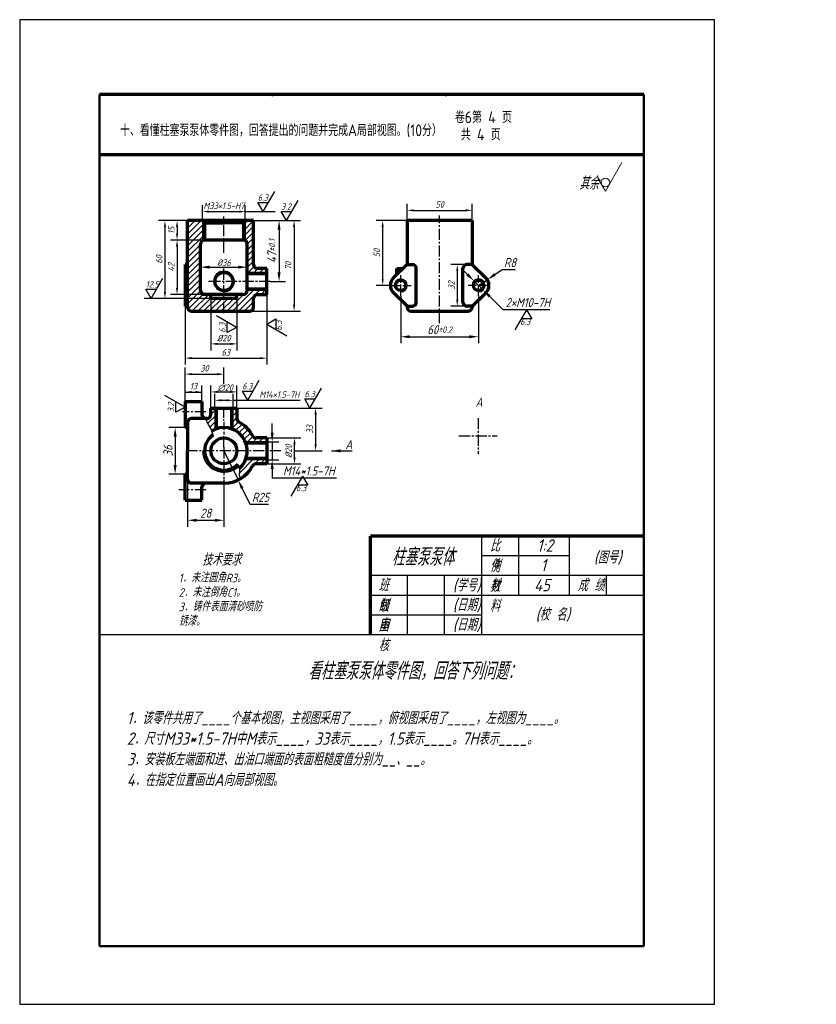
# Model space of a CAD drawing. Header units: millimetres. Extents: x 48 to 356, y -33 to 347.
import ezdxf

# ---------------------------------------------------------------- set-up
doc = ezdxf.new("R2010")
doc.units = ezdxf.units.MM
doc.header["$LTSCALE"] = 0.45
doc.linetypes.add('CENTER2', pattern=[28.575, 19.05, -3.175, 3.175, -3.175])
doc.layers.get('Defpoints').update_dxf_attribs({"lineweight": 25})
for name, color, linetype in [('剖面线层', 7, 'Continuous'), ('尺寸层', 221, 'Continuous'), ('细实线', 7, 'Continuous'), ('细实线层', 7, 'Continuous')]:
    doc.layers.add(name, color=color, linetype=linetype)
for name, color, linetype, lineweight in [('图层8', 5, 'Continuous', 25), ('点画线层', 3, 'CENTER2', 25), ('粗实线层', 1, 'Continuous', 70), ('粗线层', 7, 'Continuous', 50)]:
    doc.layers.add(name, color=color, linetype=linetype, lineweight=lineweight)
doc.styles.add('工程字体', font='gbenor.shx', dxfattribs={"bigfont": 'gbcbig.shx'})
doc.styles.add('工程字体（斜）', font='gbeitc.shx', dxfattribs={"bigfont": 'gbcbig.shx'})
doc.styles.add('工程斜体', font='gbeitc.shx', dxfattribs={"bigfont": 'gbcbig.shx'})
doc.dimstyles.new('gb35比2', dxfattribs={"dimtxt": 2.5, "dimasz": 2.5, "dimexe": 2.5, "dimexo": 0, "dimgap": 1, "dimtad": 1, "dimlfac": 2, "dimdsep": 46, "dimtxsty": '工程字体（斜）', "dimcen": 0, "dimadec": 0, "dimazin": 0, "dimtfac": 1, "dimtix": 1, "dimtmove": 0, "dimatfit": 3, "dimfxl": 0, "dimarcsym": 0})
doc.dimstyles.new('公差', dxfattribs={"dimtxt": 3.5, "dimasz": 3.5, "dimexe": 2.5, "dimexo": 0, "dimgap": 1, "dimtad": 1, "dimlfac": 2, "dimdsep": 46, "dimtxsty": '工程字体（斜）', "dimcen": 0, "dimadec": 0, "dimazin": 0, "dimtol": 1, "dimtp": 0.034, "dimtm": 0.023, "dimtfac": 0.7, "dimtmove": 0, "dimatfit": 3, "dimfxl": 0, "dimtolj": 1, "dimarcsym": 0})
doc.dimstyles.new('直径加引线', dxfattribs={"dimtxt": 3.5, "dimasz": 3.5, "dimexe": 2.5, "dimexo": 0, "dimgap": 1, "dimtad": 1, "dimtoh": 1, "dimlfac": 2, "dimdsep": 46, "dimtxsty": '工程字体（斜）', "dimcen": 0, "dimadec": 0, "dimazin": 0, "dimtfac": 1, "dimtmove": 1, "dimatfit": 3, "dimfxl": 0, "dimarcsym": 0})

# ---------------------------------------------------------------- blocks, each defined once
blk = doc.blocks.new('*D57')
at = {"layer": 'Defpoints', "color": 0, "lineweight": 25, "ltscale": 0.5}
for p in [(118.86, 269.91), (135.36, 273.39), (135.36, 269.91)]:
    blk.add_point(p, dxfattribs=at)
at = {"layer": '尺寸层', "color": 0, "lineweight": -2, "ltscale": 0.5}
for p, q in [((118.86, 269.91), (118.86, 275.89)), ((135.36, 269.91), (135.36, 275.89)), ((121.36, 273.39), (132.86, 273.39))]:
    blk.add_line(p, q, dxfattribs=at)
at = {"layer": '尺寸层', "color": 0, "lineweight": 25, "ltscale": 0.5}
for points in [[(121.36, 273.81), (121.36, 272.97), (118.86, 273.39)], [(132.86, 273.81), (132.86, 272.97), (135.36, 273.39)]]:
    blk.add_solid(points, dxfattribs=at)
at = {"layer": '尺寸层', "color": 0, "ltscale": 0.5, "insert": (127.11, 275.64), "char_height": 2.5, "attachment_point": 5, "style": '工程字体（斜）'}
blk.add_mtext('M33×1.5-H7', dxfattribs=at)
blk = doc.blocks.new('*D58')
at = {"layer": 'Defpoints', "color": 0, "lineweight": 25, "ltscale": 0.5}
for p in [(113.11, 269.91), (104.35, 239.91), (122.11, 239.91)]:
    blk.add_point(p, dxfattribs=at)
at = {"layer": '尺寸层', "color": 0, "lineweight": -2, "ltscale": 0.5}
for p, q in [((113.11, 269.91), (101.85, 269.91)), ((104.35, 267.41), (104.35, 242.41)), ((122.11, 239.91), (101.85, 239.91))]:
    blk.add_line(p, q, dxfattribs=at)
at = {"layer": '尺寸层', "color": 0, "lineweight": 25, "ltscale": 0.5}
for points in [[(103.94, 267.41), (104.77, 267.41), (104.35, 269.91)], [(103.94, 242.41), (104.77, 242.41), (104.35, 239.91)]]:
    blk.add_solid(points, dxfattribs=at)
at = {"layer": '尺寸层', "color": 0, "ltscale": 0.5, "insert": (102.1, 254.91), "char_height": 2.5, "attachment_point": 5, "rotation": 90, "style": '工程字体（斜）'}
blk.add_mtext('60', dxfattribs=at)
blk = doc.blocks.new('*D59')
at = {"layer": 'Defpoints', "color": 0, "lineweight": 25, "ltscale": 0.5}
for p in [(113.11, 269.91), (109.03, 262.41), (119.61, 262.41)]:
    blk.add_point(p, dxfattribs=at)
at = {"layer": '尺寸层', "color": 0, "lineweight": -2, "ltscale": 0.5}
for p, q in [((113.11, 269.91), (106.53, 269.91)), ((109.03, 267.41), (109.03, 264.91)), ((119.61, 262.41), (106.53, 262.41))]:
    blk.add_line(p, q, dxfattribs=at)
at = {"layer": '尺寸层', "color": 0, "lineweight": 25, "ltscale": 0.5}
for points in [[(108.61, 267.41), (109.44, 267.41), (109.03, 269.91)], [(108.61, 264.91), (109.44, 264.91), (109.03, 262.41)]]:
    blk.add_solid(points, dxfattribs=at)
at = {"layer": '尺寸层', "color": 0, "ltscale": 0.5, "insert": (106.78, 266.16), "char_height": 2.5, "attachment_point": 5, "rotation": 90, "style": '工程字体（斜）'}
blk.add_mtext('15', dxfattribs=at)
blk = doc.blocks.new('*D60')
at = {"layer": 'Defpoints', "color": 0, "lineweight": 25, "ltscale": 0.5}
for p in [(119.61, 262.41), (109.03, 241.41), (119.61, 241.41)]:
    blk.add_point(p, dxfattribs=at)
at = {"layer": '尺寸层', "color": 0, "lineweight": -2, "ltscale": 0.5}
for p, q in [((119.61, 262.41), (106.53, 262.41)), ((109.03, 259.91), (109.03, 243.91)), ((119.61, 241.41), (106.53, 241.41))]:
    blk.add_line(p, q, dxfattribs=at)
at = {"layer": '尺寸层', "color": 0, "lineweight": 25, "ltscale": 0.5}
for points in [[(108.61, 259.91), (109.44, 259.91), (109.03, 262.41)], [(108.61, 243.91), (109.44, 243.91), (109.03, 241.41)]]:
    blk.add_solid(points, dxfattribs=at)
at = {"layer": '尺寸层', "color": 0, "ltscale": 0.5, "insert": (106.78, 251.91), "char_height": 2.5, "attachment_point": 5, "rotation": 90, "style": '工程字体（斜）'}
blk.add_mtext('42', dxfattribs=at)
blk = doc.blocks.new('*D61')
at = {"layer": 'Defpoints', "color": 0, "lineweight": 25, "ltscale": 0.5}
for p in [(143.61, 241.41), (112.11, 236.91), (143.61, 216.83)]:
    blk.add_point(p, dxfattribs=at)
at = {"layer": '尺寸层', "color": 0, "lineweight": -2, "ltscale": 0.5}
for p, q in [((143.61, 241.41), (143.61, 214.33)), ((112.11, 236.91), (112.11, 214.33)), ((114.61, 216.83), (141.11, 216.83))]:
    blk.add_line(p, q, dxfattribs=at)
at = {"layer": '尺寸层', "color": 0, "lineweight": 25, "ltscale": 0.5}
for points in [[(114.61, 217.24), (114.61, 216.41), (112.11, 216.83)], [(141.11, 217.24), (141.11, 216.41), (143.61, 216.83)]]:
    blk.add_solid(points, dxfattribs=at)
at = {"layer": '尺寸层', "color": 0, "ltscale": 0.5, "insert": (127.86, 219.08), "char_height": 2.5, "attachment_point": 5, "style": '工程字体（斜）'}
blk.add_mtext('63', dxfattribs=at)
blk = doc.blocks.new('*D62')
at = {"layer": 'Defpoints', "color": 0, "lineweight": 25, "ltscale": 0.5}
for p in [(138.56, 269.91), (137.06, 234.91), (154.17, 234.91)]:
    blk.add_point(p, dxfattribs=at)
at = {"layer": '尺寸层', "color": 0, "lineweight": -2, "ltscale": 0.5}
for p, q in [((138.56, 269.91), (156.67, 269.91)), ((154.17, 267.41), (154.17, 237.41)), ((137.06, 234.91), (156.67, 234.91))]:
    blk.add_line(p, q, dxfattribs=at)
at = {"layer": '尺寸层', "color": 0, "lineweight": 25, "ltscale": 0.5}
for points in [[(153.76, 267.41), (154.59, 267.41), (154.17, 269.91)], [(153.76, 237.41), (154.59, 237.41), (154.17, 234.91)]]:
    blk.add_solid(points, dxfattribs=at)
at = {"layer": '尺寸层', "color": 0, "ltscale": 0.5, "insert": (151.92, 252.41), "char_height": 2.5, "attachment_point": 5, "rotation": 90, "style": '工程字体（斜）'}
blk.add_mtext('70', dxfattribs=at)
blk = doc.blocks.new('*D63')
at = {"layer": 'Defpoints', "color": 0, "lineweight": 25, "ltscale": 0.5}
for p in [(138.56, 269.91), (145.05, 246.41), (148.38, 246.41)]:
    blk.add_point(p, dxfattribs=at)
at = {"layer": '尺寸层', "color": 0, "lineweight": -2, "ltscale": 0.5}
for p, q in [((138.56, 269.91), (150.88, 269.91)), ((148.38, 266.41), (148.38, 249.91)), ((145.05, 246.41), (150.88, 246.41))]:
    blk.add_line(p, q, dxfattribs=at)
at = {"layer": '尺寸层', "color": 0, "lineweight": 25, "ltscale": 0.5}
for points in [[(147.8, 266.41), (148.97, 266.41), (148.38, 269.91)], [(147.8, 249.91), (148.97, 249.91), (148.38, 246.41)]]:
    blk.add_solid(points, dxfattribs=at)
at = {"layer": '尺寸层', "color": 0, "ltscale": 0.5, "insert": (145.63, 258.16), "char_height": 3.5, "attachment_point": 5, "rotation": 90, "style": '工程字体（斜）'}
blk.add_mtext('\\A1;47{\\H2.450000;±0.1}', dxfattribs=at)
blk = doc.blocks.new('*D64')
at = {"layer": 'Defpoints', "color": 0, "lineweight": 25, "ltscale": 0.5}
for p in [(222.82, 273.87), (197.82, 269.91), (222.82, 269.91)]:
    blk.add_point(p, dxfattribs=at)
at = {"layer": '尺寸层', "color": 0, "lineweight": -2, "ltscale": 0.5}
for p, q in [((197.82, 269.91), (197.82, 276.37)), ((200.32, 273.87), (220.32, 273.87)), ((222.82, 269.91), (222.82, 276.37))]:
    blk.add_line(p, q, dxfattribs=at)
at = {"layer": '尺寸层', "color": 0, "lineweight": 25, "ltscale": 0.5}
for points in [[(200.32, 274.28), (200.32, 273.45), (197.82, 273.87)], [(220.32, 274.28), (220.32, 273.45), (222.82, 273.87)]]:
    blk.add_solid(points, dxfattribs=at)
at = {"layer": '尺寸层', "color": 0, "ltscale": 0.5, "insert": (210.32, 276.12), "char_height": 2.5, "attachment_point": 5, "style": '工程字体（斜）'}
blk.add_mtext('50', dxfattribs=at)
blk = doc.blocks.new('*D65')
at = {"layer": 'Defpoints', "color": 0, "lineweight": 25, "ltscale": 0.5}
for p in [(197.82, 269.91), (188.34, 244.91), (191.13, 244.91)]:
    blk.add_point(p, dxfattribs=at)
at = {"layer": '尺寸层', "color": 0, "lineweight": -2, "ltscale": 0.5}
for p, q in [((197.82, 269.91), (185.84, 269.91)), ((188.34, 267.41), (188.34, 247.41)), ((191.13, 244.91), (185.84, 244.91))]:
    blk.add_line(p, q, dxfattribs=at)
at = {"layer": '尺寸层', "color": 0, "lineweight": 25, "ltscale": 0.5}
for points in [[(187.92, 267.41), (188.75, 267.41), (188.34, 269.91)], [(187.92, 247.41), (188.75, 247.41), (188.34, 244.91)]]:
    blk.add_solid(points, dxfattribs=at)
at = {"layer": '尺寸层', "color": 0, "ltscale": 0.5, "insert": (186.09, 257.41), "char_height": 2.5, "attachment_point": 5, "rotation": 90, "style": '工程字体（斜）'}
blk.add_mtext('50', dxfattribs=at)
blk = doc.blocks.new('*D66')
at = {"layer": 'Defpoints', "color": 0, "lineweight": 25, "ltscale": 0.5}
for p in [(195.32, 240.93), (225.32, 240.93), (225.32, 225.08)]:
    blk.add_point(p, dxfattribs=at)
at = {"layer": '尺寸层', "color": 0, "lineweight": -2, "ltscale": 0.5}
for p, q in [((195.32, 240.93), (195.32, 222.58)), ((225.32, 240.93), (225.32, 222.58)), ((198.82, 225.08), (221.82, 225.08))]:
    blk.add_line(p, q, dxfattribs=at)
at = {"layer": '尺寸层', "color": 0, "lineweight": 25, "ltscale": 0.5}
for points in [[(198.82, 225.67), (198.82, 224.5), (195.32, 225.08)], [(221.82, 225.67), (221.82, 224.5), (225.32, 225.08)]]:
    blk.add_solid(points, dxfattribs=at)
at = {"layer": '尺寸层', "color": 0, "ltscale": 0.5, "insert": (210.32, 227.83), "char_height": 3.5, "attachment_point": 5, "style": '工程字体（斜）'}
blk.add_mtext('\\A1;60{\\H2.450000;±0.2}', dxfattribs=at)
blk = doc.blocks.new('*D67')
at = {"layer": 'Defpoints', "color": 0, "lineweight": 25, "ltscale": 0.5}
for p in [(220.82, 252.91), (217.13, 236.91), (220.82, 236.91)]:
    blk.add_point(p, dxfattribs=at)
at = {"layer": '尺寸层', "color": 0, "lineweight": -2, "ltscale": 0.5}
for p, q in [((220.82, 252.91), (214.63, 252.91)), ((217.13, 250.41), (217.13, 239.41)), ((220.82, 236.91), (214.63, 236.91))]:
    blk.add_line(p, q, dxfattribs=at)
at = {"layer": '尺寸层', "color": 0, "lineweight": 25, "ltscale": 0.5}
for points in [[(216.71, 250.41), (217.54, 250.41), (217.13, 252.91)], [(216.71, 239.41), (217.54, 239.41), (217.13, 236.91)]]:
    blk.add_solid(points, dxfattribs=at)
at = {"layer": '尺寸层', "color": 0, "ltscale": 0.5, "insert": (214.88, 244.91), "char_height": 2.5, "attachment_point": 5, "rotation": 90, "style": '工程字体（斜）'}
blk.add_mtext('32', dxfattribs=at)
blk = doc.blocks.new('*D68')
at = {"layer": 'Defpoints', "color": 0, "lineweight": 25, "ltscale": 0.5}
for p in [(223.54, 246.66), (227.1, 243.15)]:
    blk.add_point(p, dxfattribs=at)
at = {"layer": '尺寸层', "color": 0, "lineweight": -2, "ltscale": 0.5}
for p, q in [((221.05, 249.12), (218.57, 251.58)), ((223.54, 246.66), (227.1, 243.15)), ((234.82, 235.52), (229.59, 240.69)), ((252.87, 235.52), (234.82, 235.52))]:
    blk.add_line(p, q, dxfattribs=at)
at = {"layer": '尺寸层', "color": 0, "lineweight": 25, "ltscale": 0.5}
for points in [[(221.46, 249.54), (220.64, 248.71), (223.54, 246.66)], [(230, 241.1), (229.18, 240.27), (227.1, 243.15)]]:
    blk.add_solid(points, dxfattribs=at)
at = {"layer": '尺寸层', "color": 0, "ltscale": 0.5, "insert": (244.35, 238.27), "char_height": 3.5, "attachment_point": 5, "style": '工程字体（斜）'}
blk.add_mtext('2×M10-7H', dxfattribs=at)
blk = doc.blocks.new('*D69')
at = {"layer": 'Defpoints', "color": 0, "lineweight": 25, "ltscale": 0.5}
for p in [(228.66, 247.11), (225.32, 244.91)]:
    blk.add_point(p, dxfattribs=at)
at = {"layer": '尺寸层', "color": 0, "lineweight": -2, "ltscale": 0.5}
for p, q in [((234.5, 250.97), (231.58, 249.04)), ((239.51, 250.97), (234.5, 250.97)), ((225.32, 244.91), (228.66, 247.11))]:
    blk.add_line(p, q, dxfattribs=at)
at = {"layer": '尺寸层', "color": 0, "lineweight": 25, "ltscale": 0.5}
blk.add_solid([(231.26, 249.53), (231.9, 248.56), (228.66, 247.11)], dxfattribs=at)
at = {"layer": '尺寸层', "color": 0, "ltscale": 0.5, "insert": (237.5, 253.72), "char_height": 3.5, "attachment_point": 5, "style": '工程字体（斜）'}
blk.add_mtext('R8', dxfattribs=at)
blk = doc.blocks.new('*D70')
at = {"layer": 'Defpoints', "color": 0, "lineweight": 25, "ltscale": 0.5}
for p in [(130.61, 200.55), (123.61, 197.55), (130.61, 197.55)]:
    blk.add_point(p, dxfattribs=at)
at = {"layer": '尺寸层', "color": 0, "lineweight": -2, "ltscale": 0.5}
for p, q in [((123.61, 197.55), (123.61, 203.05)), ((130.61, 197.55), (130.61, 203.05)), ((126.11, 200.55), (128.11, 200.55)), ((130.61, 200.55), (156.54, 200.55))]:
    blk.add_line(p, q, dxfattribs=at)
at = {"layer": '尺寸层', "color": 0, "lineweight": 25, "ltscale": 0.5}
for points in [[(126.11, 200.97), (126.11, 200.14), (123.61, 200.55)], [(128.11, 200.97), (128.11, 200.14), (130.61, 200.55)]]:
    blk.add_solid(points, dxfattribs=at)
at = {"layer": '尺寸层', "color": 0, "ltscale": 0.5, "insert": (148.49, 202.8), "char_height": 2.5, "attachment_point": 5, "style": '工程字体（斜）'}
blk.add_mtext('M14×1.5-7H', dxfattribs=at)
blk = doc.blocks.new('*D71')
at = {"layer": 'Defpoints', "color": 0, "lineweight": 25, "ltscale": 0.5}
for p in [(132.11, 197.55), (154.34, 181.05), (162.47, 181.05)]:
    blk.add_point(p, dxfattribs=at)
at = {"layer": '尺寸层', "color": 0, "lineweight": -2, "ltscale": 0.5}
for p, q in [((132.11, 197.55), (164.97, 197.55)), ((162.47, 195.05), (162.47, 183.55)), ((154.34, 181.05), (164.97, 181.05))]:
    blk.add_line(p, q, dxfattribs=at)
at = {"layer": '尺寸层', "color": 0, "lineweight": 25, "ltscale": 0.5}
for points in [[(162.06, 195.05), (162.89, 195.05), (162.47, 197.55)], [(162.06, 183.55), (162.89, 183.55), (162.47, 181.05)]]:
    blk.add_solid(points, dxfattribs=at)
at = {"layer": '尺寸层', "color": 0, "ltscale": 0.5, "insert": (160.22, 189.3), "char_height": 2.5, "attachment_point": 5, "rotation": 90, "style": '工程字体（斜）'}
blk.add_mtext('33', dxfattribs=at)
blk = doc.blocks.new('*D72')
at = {"layer": 'Defpoints', "color": 0, "lineweight": 25, "ltscale": 0.5}
for p in [(143.61, 184.55), (143.61, 177.55), (145.73, 177.55)]:
    blk.add_point(p, dxfattribs=at)
at = {"layer": '尺寸层', "color": 0, "lineweight": -2, "ltscale": 0.5}
for p, q in [((145.73, 188.05), (145.73, 191.55)), ((143.61, 184.55), (148.23, 184.55)), ((145.73, 184.55), (145.73, 177.55)), ((143.61, 177.55), (148.23, 177.55)), ((145.73, 174.05), (145.73, 170.55)), ((170.48, 170.55), (145.73, 170.55))]:
    blk.add_line(p, q, dxfattribs=at)
at = {"layer": '尺寸层', "color": 0, "lineweight": 25, "ltscale": 0.5}
for points in [[(145.14, 188.05), (146.31, 188.05), (145.73, 184.55)], [(145.14, 174.05), (146.31, 174.05), (145.73, 177.55)]]:
    blk.add_solid(points, dxfattribs=at)
at = {"layer": '尺寸层', "color": 0, "ltscale": 0.5, "insert": (159.85, 173.3), "char_height": 3.5, "attachment_point": 5, "style": '工程字体（斜）'}
blk.add_mtext('M14*1.5-7H', dxfattribs=at)
blk = doc.blocks.new('*D73')
at = {"layer": 'Defpoints', "color": 0, "lineweight": 25, "ltscale": 0.5}
for p in [(127.11, 181.05), (132.58, 169.81)]:
    blk.add_point(p, dxfattribs=at)
at = {"layer": '尺寸层', "color": 0, "lineweight": -2, "ltscale": 0.5}
for p, q in [((127.11, 181.05), (132.58, 169.81)), ((137.19, 160.37), (134.12, 166.67)), ((144.31, 160.37), (137.19, 160.37))]:
    blk.add_line(p, q, dxfattribs=at)
at = {"layer": '尺寸层', "color": 0, "lineweight": 25, "ltscale": 0.5}
blk.add_solid([(134.64, 166.92), (133.59, 166.41), (132.58, 169.81)], dxfattribs=at)
at = {"layer": '尺寸层', "color": 0, "ltscale": 0.5, "insert": (141.25, 163.12), "char_height": 3.5, "attachment_point": 5, "style": '工程字体（斜）'}
blk.add_mtext('R25', dxfattribs=at)
blk = doc.blocks.new('*D74')
at = {"layer": 'Defpoints', "color": 0, "lineweight": 25, "ltscale": 0.5}
for p in [(113.11, 170.05), (127.11, 170.05), (127.11, 154.25)]:
    blk.add_point(p, dxfattribs=at)
at = {"layer": '尺寸层', "color": 0, "lineweight": -2, "ltscale": 0.5}
for p, q in [((113.11, 170.05), (113.11, 151.75)), ((127.11, 170.05), (127.11, 151.75)), ((116.61, 154.25), (123.61, 154.25))]:
    blk.add_line(p, q, dxfattribs=at)
at = {"layer": '尺寸层', "color": 0, "lineweight": 25, "ltscale": 0.5}
for points in [[(116.61, 154.83), (116.61, 153.66), (113.11, 154.25)], [(123.61, 154.83), (123.61, 153.66), (127.11, 154.25)]]:
    blk.add_solid(points, dxfattribs=at)
at = {"layer": '尺寸层', "color": 0, "ltscale": 0.5, "insert": (120.11, 157), "char_height": 3.5, "attachment_point": 5, "style": '工程字体（斜）'}
blk.add_mtext('28', dxfattribs=at)
blk = doc.blocks.new('*D75')
at = {"layer": 'Defpoints', "color": 0, "lineweight": 25, "ltscale": 0.5}
for p in [(112.11, 190.05), (108.29, 172.05), (112.11, 172.05)]:
    blk.add_point(p, dxfattribs=at)
at = {"layer": '尺寸层', "color": 0, "lineweight": -2, "ltscale": 0.5}
for p, q in [((112.11, 190.05), (105.79, 190.05)), ((108.29, 186.55), (108.29, 175.55)), ((112.11, 172.05), (105.79, 172.05))]:
    blk.add_line(p, q, dxfattribs=at)
at = {"layer": '尺寸层', "color": 0, "lineweight": 25, "ltscale": 0.5}
for points in [[(107.71, 186.55), (108.88, 186.55), (108.29, 190.05)], [(107.71, 175.55), (108.88, 175.55), (108.29, 172.05)]]:
    blk.add_solid(points, dxfattribs=at)
at = {"layer": '尺寸层', "color": 0, "ltscale": 0.5, "insert": (105.54, 181.05), "char_height": 3.5, "attachment_point": 5, "rotation": 90, "style": '工程字体（斜）'}
blk.add_mtext('36', dxfattribs=at)
blk = doc.blocks.new('粗糙度符号1')
at = {"layer": '细实线层', "ltscale": 0.5}
for p, q in [((0, 0), (6.38, 11.05)), ((0, 0), (-2.92, 5.05)), ((-2.92, 5.05), (2.92, 5.05))]:
    blk.add_line(p, q, dxfattribs=at)
at = {"layer": '细实线层', "ltscale": 0.5, "style": '工程字体（斜）'}
blk.add_attdef('CCD', (-3, 6), '', height=3.5, dxfattribs=at)
blk = doc.blocks.new('粗糙度符号2')
at = {"layer": '细实线层', "ltscale": 0.5}
for p, q in [((0, 0), (-6.38, -11.05)), ((0, 0), (2.92, -5.05)), ((2.92, -5.05), (-2.92, -5.05))]:
    blk.add_line(p, q, dxfattribs=at)
at = {"layer": '细实线层', "ltscale": 0.5, "style": '工程字体（斜）'}
blk.add_attdef('CCD', (-3.52, -8.38), '', height=3.5, dxfattribs=at)

msp = doc.modelspace()

# ---------------------------------------------------------------- hatches: boundary and pattern name
at = {"layer": '剖面线层', "ltscale": 0.5}
h = msp.add_hatch(dxfattribs=at)
h.set_pattern_fill('ANSI31', scale=0.5, style=0)
h.set_pattern_definition([(45, (-490.4758, -415.2104), (-1.122532, 1.122532), [])])
h.paths.add_polyline_path([(118.8579, 269.906), (113.1079, 269.906), (113.1079, 236.406, 0.41421356), (114.6079, 234.906), (127.1079, 234.906), (127.1079, 239.906), (122.1079, 239.906), (122.1079, 241.406), (119.6079, 241.406, -0.41421356), (118.1079, 242.906), (118.1079, 260.906, -0.26794919), (118.8579, 262.2051)])
h.paths.add_polyline_path([(119.3579, 269.406), (118.8579, 269.906), (118.8579, 262.2051, -0.08927371), (119.3579, 262.385)], flags=17)
h.paths.add_polyline_path([(138.5643, 269.906), (135.3579, 269.906), (135.3579, 262.2051, -0.26794919), (136.1079, 260.906), (136.1079, 249.906), (143.6079, 249.906), (143.6079, 251.406), (140.0643, 251.406, -0.41421356), (138.5643, 252.906)])
h.paths.add_polyline_path([(135.3579, 269.906), (134.8579, 269.406), (134.8579, 262.385, -0.08927371), (135.3579, 262.2051)])
h.paths.add_polyline_path([(138.5643, 236.406), (138.5643, 239.906, -0.41421356), (140.0643, 241.406), (143.6079, 241.406), (143.6079, 242.906), (136.1079, 242.906, -0.41421356), (134.6079, 241.406), (132.1079, 241.406), (132.1079, 239.906), (127.1079, 239.906), (127.1079, 234.906), (137.0643, 234.906, 0.41421356)])
h.paths.add_polyline_path([(143.6079, 243.406), (136.1079, 243.406), (136.1079, 242.906), (143.6079, 242.906)])
h.paths.add_polyline_path([(143.6079, 249.906), (136.1079, 249.906), (136.1079, 249.406), (143.6079, 249.406)])
edge = h.paths.add_edge_path()
edge.add_line((123.6079, 197.5491), (122.1079, 197.5491))
edge.add_line((122.1079, 197.5491), (122.1079, 195.0491))
edge.add_arc((120.6079, 195.0491), 1.5, -90, 0, ccw=False)
edge.add_line((120.6079, 193.5491), (120.1079, 193.5491))
edge.add_spline(control_points=[(120.1079, 193.5491), (120.2719, 192.9027), (120.5856, 191.6662), (121.7641, 190.2717), (122.1278, 189.1701), (122.2886, 188.6501)], knot_values=[0, 0, 0, 0, 3.94704107, 7.54940414, 10.74064996, 10.74064996, 10.74064996, 10.74064996], degree=3, periodic=0)
edge.add_arc((127.1079, 181.0491), 9, 112.88538, 122.376239, ccw=False)
edge.add_line((123.6079, 189.3407), (123.6079, 197.5491))
h.paths.add_polyline_path([(124.1079, 197.5491), (123.6079, 197.5491), (123.6079, 189.3407, -0.01489818), (124.1079, 189.5344)])
h.paths.add_polyline_path([(130.6079, 197.5491), (130.1079, 197.5491), (130.1079, 189.5344, -0.01489818), (130.6079, 189.3407)])
h.paths.add_polyline_path([(132.9114, 192.1202, -0.278904), (132.1079, 193.4487), (132.1079, 197.5491), (130.6079, 197.5491), (130.6079, 189.3407, -0.19541855), (135.3994, 184.5491), (143.6079, 184.5491), (143.6079, 186.0491), (139.5075, 186.0491, -0.278904), (138.1789, 186.8527, 0.15244993)])
edge = h.paths.add_edge_path()
edge.add_arc((139.5075, 174.5491), 1.5, 90, 152.335996, ccw=False)
edge.add_line((139.5075, 176.0491), (143.6079, 176.0491))
edge.add_line((143.6079, 176.0491), (143.6079, 177.5491))
edge.add_line((143.6079, 177.5491), (135.3994, 177.5491))
edge.add_arc((127.1079, 181.0491), 9, 311.258079, 337.11462, ccw=False)
edge.add_spline(control_points=[(133.0429, 174.2834), (133.0879, 173.8384), (133.1024, 172.8351), (132.8266, 171.2976), (133.4586, 170.7204), (133.8196, 170.5039)], knot_values=[46.41410866, 46.41410866, 46.41410866, 46.41410866, 49.06624034, 52.22679081, 54.76862428, 54.76862428, 54.76862428, 54.76862428], degree=3, periodic=0)
edge.add_arc((127.1079, 181.0491), 12.5, 302.475605, 332.335996)
h.paths.add_polyline_path([(143.6079, 178.0491), (135.5931, 178.0491, -0.01489818), (135.3994, 177.5491), (143.6079, 177.5491)])
h.paths.add_polyline_path([(143.6079, 184.5491), (135.3994, 184.5491, -0.01489818), (135.5931, 184.0491), (143.6079, 184.0491)])

# ---------------------------------------------------------------- linework, layer by layer
at = {"color": 7}
msp.add_lwpolyline([(48.323, 347.449), (48.323, -32.551), (316.323, -32.551), (316.323, 347.449)], close=True, dxfattribs=at)
at = {"layer": '剖面线层', "color": 7, "ltscale": 0.5}
for p, q in [((260.4182, 140.5244), (226.5725, 140.5244)), ((289.0545, 132.8881), (183.618, 132.8881)), ((289.0545, 125.2517), (183.618, 125.2517)), ((226.5725, 117.6153), (183.618, 117.6153)), ((289.0545, 109.979), (79.0545, 109.979))]:
    msp.add_line(p, q, dxfattribs=at)
at = {"layer": '尺寸层', "color": 7, "ltscale": 0.5}
for p, q in [((135.3579, 273.3894), (146.9295, 273.3894)), ((118.1079, 251.906), (118.1079, 254.4471)), ((121.6079, 251.9471), (132.6079, 251.9471)), ((136.1079, 251.906), (136.1079, 254.4471)), ((122.1079, 239.906), (122.1079, 219.8271)), ((132.1079, 239.906), (132.1079, 219.8271)), ((124.6079, 222.3271), (129.6079, 222.3271)), ((112.1079, 200.0491), (112.1079, 213.1564)), ((127.1079, 206.9659), (127.1079, 213.1564)), ((114.6079, 210.6564), (124.6079, 210.6564)), ((112.1079, 200.0491), (112.1079, 206.2476)), ((118.6079, 200.0491), (118.6079, 206.2476)), ((122.1079, 197.5491), (122.1079, 206.2871)), ((132.1079, 197.5491), (132.1079, 206.2871)), ((112.1079, 203.7476), (118.6079, 203.7476)), ((124.6079, 203.7871), (129.6079, 203.7871)), ((143.6079, 186.0491), (156.8384, 186.0491)), ((154.3384, 178.5491), (154.3384, 183.5491)), ((143.6079, 176.0491), (156.8384, 176.0491))]:
    msp.add_line(p, q, dxfattribs=at)
for points in [[(121.6079, 252.5304), (121.6079, 251.3637), (118.1079, 251.9471)], [(132.6079, 252.5304), (132.6079, 251.3637), (136.1079, 251.9471)], [(124.6079, 222.7437), (124.6079, 221.9104), (122.1079, 222.3271)], [(129.6079, 222.7437), (129.6079, 221.9104), (132.1079, 222.3271)], [(114.6079, 211.073), (114.6079, 210.2397), (112.1079, 210.6564)], [(124.6079, 211.073), (124.6079, 210.2397), (127.1079, 210.6564)], [(114.6079, 204.1643), (114.6079, 203.3309), (112.1079, 203.7476)], [(116.1079, 204.1643), (116.1079, 203.3309), (118.6079, 203.7476)], [(124.6079, 204.2038), (124.6079, 203.3704), (122.1079, 203.7871)], [(129.6079, 204.2038), (129.6079, 203.3704), (132.1079, 203.7871)], [(153.9217, 183.5491), (154.7551, 183.5491), (154.3384, 186.0491)], [(153.9217, 178.5491), (154.7551, 178.5491), (154.3384, 176.0491)]]:
    msp.add_solid(points, dxfattribs=at)
at = {"layer": '点画线层', "color": 7, "ltscale": 0.5}
for p, q in [((127.1079, 257.4424), (127.1079, 271.5209)), ((210.3224, 230.3231), (210.3224, 271.8207)), ((127.1079, 234.2349), (127.1079, 251.3792)), ((195.3224, 240.9279), (195.3224, 248.8537)), ((225.3224, 240.9279), (225.3224, 248.8537)), ((145.0477, 246.406), (124.4744, 246.406)), ((191.1309, 244.906), (199.3321, 244.906)), ((229.514, 244.906), (221.3128, 244.906)), ((120.1716, 196.0491), (111.1895, 196.0491)), ((127.1079, 192.2019), (127.1079, 188.9823)), ((225.1987, 193.7259), (225.1987, 179.8038)), ((127.1079, 188.4444), (127.1079, 187.3939)), ((217.7802, 186.8454), (232.4745, 186.8454)), ((127.1079, 182.4376), (127.1079, 164.7086)), ((149.0673, 181.0491), (111.8741, 181.0491)), ((120.1716, 166.0491), (109.6533, 166.0491))]:
    msp.add_line(p, q, dxfattribs=at)
at = {"layer": '粗实线层', "color": 7, "ltscale": 0.5}
for p, q in [((279.5091, 318.6038), (79.0545, 318.6038)), ((289.0545, 318.6038), (279.5091, 318.6038)), ((289.0545, 295.2782), (79.0545, 295.2782)), ((138.5643, 269.906), (113.1079, 269.906)), ((113.1079, 236.406), (113.1079, 269.906)), ((138.5643, 252.906), (138.5643, 269.906)), ((222.8224, 269.906), (197.8224, 269.906)), ((197.8224, 269.906), (197.8224, 252.906)), ((222.8224, 269.906), (222.8224, 252.906)), ((119.5579, 269.0101), (119.5579, 262.385)), ((119.5579, 269.0101), (127.1645, 269.0101)), ((134.6579, 269.0101), (127.1645, 269.0101)), ((134.6579, 269.0101), (134.6579, 262.385)), ((134.6079, 262.406), (119.6079, 262.406)), ((118.1079, 242.906), (118.1079, 260.906)), ((136.1079, 242.906), (136.1079, 260.906)), ((113.1079, 252.906), (112.1079, 252.906)), ((112.1079, 252.906), (112.1079, 236.906)), ((143.6079, 251.406), (140.0643, 251.406)), ((143.6079, 241.406), (143.6079, 251.406)), ((197.8224, 252.906), (192.5367, 247.7766)), ((193.8224, 251.406), (196.2767, 251.406)), ((193.8224, 249.0242), (193.8224, 251.406)), ((197.8224, 252.906), (199.8224, 252.906)), ((201.3224, 238.406), (201.3224, 251.406)), ((219.3224, 238.406), (219.3224, 251.406)), ((222.8224, 252.906), (220.8224, 252.906)), ((222.8224, 252.906), (228.1081, 247.7766)), ((143.6079, 249.406), (136.1079, 249.406)), ((143.6079, 243.406), (136.1079, 243.406)), ((134.6079, 241.406), (119.6079, 241.406)), ((122.1079, 239.906), (122.1079, 241.406)), ((132.1079, 239.906), (122.1079, 239.906)), ((132.1079, 239.906), (132.1079, 241.406)), ((138.5643, 236.406), (138.5643, 239.906)), ((140.0643, 241.406), (143.6079, 241.406)), ((197.8224, 236.906), (192.5367, 242.0355)), ((222.8224, 236.906), (228.1081, 242.0355)), ((113.1079, 236.906), (112.1079, 236.906)), ((197.8224, 236.906), (197.8224, 236.406)), ((197.8224, 236.906), (199.8224, 236.906)), ((222.8224, 236.906), (220.8224, 236.906)), ((222.8224, 236.906), (222.8224, 236.406)), ((114.6079, 234.906), (137.0643, 234.906)), ((199.3224, 234.906), (221.3224, 234.906)), ((112.1079, 200.0491), (118.6079, 200.0491)), ((112.1079, 200.0491), (112.1079, 190.0491)), ((118.6079, 200.0491), (118.6079, 195.0491)), ((122.1079, 195.0491), (122.1079, 197.5491)), ((122.1079, 197.5491), (132.1079, 197.5491)), ((124.1079, 197.5491), (124.1079, 189.5344)), ((130.1079, 189.5344), (130.1079, 197.5491)), ((132.1079, 197.5491), (132.1079, 193.4487)), ((113.1079, 190.0491), (112.1079, 190.0491)), ((113.1079, 192.0491), (113.1079, 181.0491)), ((120.6079, 193.5491), (114.6079, 193.5491)), ((143.6079, 184.0491), (135.5931, 184.0491)), ((143.6079, 186.0491), (139.5075, 186.0491)), ((143.6079, 186.0491), (143.6079, 176.0491)), ((113.1079, 170.0491), (113.1079, 181.0491)), ((143.6079, 178.0491), (135.5931, 178.0491)), ((143.6079, 176.0491), (139.5075, 176.0491)), ((113.1079, 172.0491), (112.1079, 172.0491)), ((112.1079, 162.0491), (112.1079, 172.0491)), ((127.1079, 168.5491), (114.6079, 168.5491)), ((118.6079, 162.0491), (118.6079, 167.0491)), ((112.1079, 162.0491), (118.6079, 162.0491)), ((183.618, 109.979), (183.618, 148.1608)), ((289.0545, 148.1608), (183.618, 148.1608))]:
    msp.add_line(p, q, dxfattribs=at)
for centre, radius in [((127.1079, 246.406), 3.5), ((195.3224, 244.906), 2), ((225.3224, 244.906), 2), ((127.1079, 181.0491), 5)]:
    msp.add_circle(centre, radius, dxfattribs=at)
for centre, radius, start, end in [((119.6079, 260.906), 1.5, 90, 180), ((134.6079, 260.906), 1.5, 0, 90), ((140.0643, 252.906), 1.5, 180, 270), ((199.8224, 251.406), 1.5, 0, 90), ((220.8224, 251.406), 1.5, 90, 180), ((195.3224, 244.906), 4, 134.140679, 225.859321), ((225.3224, 244.906), 4, 314.140679, 45.859321), ((119.6079, 242.906), 1.5, 180, 270), ((134.6079, 242.906), 1.5, 270, 0), ((140.0643, 239.906), 1.5, 90, 180), ((114.6079, 236.406), 1.5, 180, 270), ((137.0643, 236.406), 1.5, 270, 0), ((199.3224, 236.406), 1.5, 180, 270), ((199.8224, 238.406), 1.5, 270, 0), ((220.8224, 238.406), 1.5, 180, 270), ((221.3224, 236.406), 1.5, 270, 360), ((120.1079, 195.0491), 1.5, 180, 270), ((120.6079, 195.0491), 1.5, 270, 0), ((114.6079, 192.0491), 1.5, 90, 180), ((127.1079, 181.0491), 9, 311.258079, 122.376239), ((133.6079, 193.4487), 1.5, 180, 242.335996), ((127.1079, 181.0491), 12.5, 27.664004, 62.335996), ((127.1079, 181.0491), 7.45, 124.719183, 316.743543), ((139.5075, 187.5491), 1.5, 207.664004, 270), ((127.1079, 181.0491), 12.5, 270, 332.335996), ((139.5075, 174.5491), 1.5, 90, 152.335996), ((114.6079, 170.0491), 1.5, 180, 270), ((120.1079, 167.0491), 1.5, 90, 180)]:
    msp.add_arc(centre, radius, start, end, dxfattribs=at)
at = {"layer": '粗实线层', "color": 7}
for p in [(145.8727, 318.6038), (212.6909, 318.6038)]:
    msp.add_point(p, dxfattribs=at)
at = {"layer": '粗线层', "color": 7, "ltscale": 0.5}
for p, q in [((79.0545, 318.6038), (79.0545, -10.1764)), ((289.0545, -10.1764), (289.0545, 318.6038))]:
    msp.add_line(p, q, dxfattribs=at)
at = {"layer": '粗线层'}
for p, q in [((119.5579, 269.0101), (118.6619, 269.906)), ((134.6579, 269.0101), (135.5538, 269.906))]:
    msp.add_line(p, q, dxfattribs=at)
at = {"layer": '粗线层', "ltscale": 0.5}
for p, q in [((79.0545, -10.1764), (279.5091, -10.1764)), ((279.5091, -10.1764), (289.0545, -10.1764))]:
    msp.add_line(p, q, dxfattribs=at)
at = {"layer": '细实线层', "lineweight": 20, "ltscale": 0.5}
for p, q in [((280.6442, 292.32), (274.265, 281.2709)), ((274.265, 281.2709), (271.3499, 286.32))]:
    msp.add_line(p, q, dxfattribs=at)
at = {"layer": '细实线层', "color": 7, "ltscale": 0.5}
for p, q in [((118.8579, 269.906), (118.8579, 262.2051)), ((135.3579, 269.906), (135.3579, 262.2051)), ((143.6079, 249.906), (136.1079, 249.906)), ((143.6079, 242.906), (136.1079, 242.906)), ((123.6079, 197.5491), (123.6079, 189.3407)), ((130.6079, 189.3407), (130.6079, 197.5491)), ((143.6079, 184.5491), (135.3994, 184.5491)), ((143.6079, 177.5491), (135.3994, 177.5491)), ((226.5725, 109.979), (226.5725, 148.1608)), ((240.8907, 125.2517), (240.8907, 148.1608)), ((260.4182, 125.2517), (260.4182, 148.1608)), ((197.9362, 109.979), (197.9362, 132.8881)), ((212.2544, 109.979), (212.2544, 132.8881)), ((274.7363, 125.2517), (274.7363, 132.8881))]:
    msp.add_line(p, q, dxfattribs=at)
at = {"layer": '细实线层'}
for p, q in [((119.3617, 268.7032), (119.5579, 268.8994)), ((119.3828, 266.4641), (119.5579, 266.6391)), ((134.8431, 268.4757), (134.6579, 268.2904)), ((134.8727, 266.2224), (134.6579, 266.0075)), ((119.3482, 264.2041), (119.5579, 264.4138)), ((134.8602, 264.0041), (134.6579, 263.8017)), ((124.4744, 246.406), (121.1164, 246.406)), ((101.8547, 239.906), (96.329, 239.906)), ((127.1079, 196.6253), (127.1079, 198.0802)), ((127.1079, 193.7596), (127.1079, 196.6253)), ((127.1079, 192.7456), (127.1079, 193.2305)), ((127.1079, 182.4376), (127.1079, 186.6614))]:
    msp.add_line(p, q, dxfattribs=at)
at = {"layer": '细实线层', "lineweight": 20, "ltscale": 0.5}
msp.add_circle((274.265, 284.637), 1.683, dxfattribs=at)
at = {"layer": '细实线层', "color": 7, "ltscale": 0.5}
for centre, radius, start, end in [((127.1079, 246.406), 4, 270, 180), ((195.3224, 244.906), 2.5, 270, 180), ((225.3224, 244.906), 2.5, 270, 180), ((127.1079, 181.0491), 8.25, 180, 314.588703)]:
    msp.add_arc(centre, radius, start, end, dxfattribs=at)
for points, knots in [([(120.1079, 193.5491), (120.2719, 192.9027), (120.5856, 191.6662), (122.0446, 189.9399), (122.3473, 188.3101), (122.8647, 187.1727)], [0, 0, 0, 0, 3.94704107, 7.54940414, 13.29659615, 13.29659615, 13.29659615, 13.29659615]), ([(132.5336, 175.9439), (133.0187, 174.8507), (133.2008, 173.3842), (132.8266, 171.2976), (133.4586, 170.7204), (133.8196, 170.5039)], [43.4309051, 43.4309051, 43.4309051, 43.4309051, 49.06624034, 52.22679081, 54.76862428, 54.76862428, 54.76862428, 54.76862428])]:
    msp.add_open_spline(points, degree=3, knots=knots, dxfattribs=at)
at = {"layer": '细实线层', "color": 7}
for p in [(145.8727, 318.6038), (212.6909, 318.6038)]:
    msp.add_point(p, dxfattribs=at)

# ---------------------------------------------------------------- block references
at = {"layer": '尺寸层', "color": 7, "ltscale": 0.5, "xscale": 0.7000000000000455, "yscale": 0.6999999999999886, "zscale": 0.7}
for name, p, values in [('粗糙度符号1', (142.2808, 273.3894), {'CCD': '6.3'}), ('粗糙度符号1', (151.2731, 269.906), {'CCD': '3.2'}), ('粗糙度符号1', (99.0643, 239.906), {'CCD': '12.5'}), ('粗糙度符号2', (243.8455, 235.523), {'CCD': '6.3 '}), ('粗糙度符号1', (136.275, 200.5539), {'CCD': '6.3'}), ('粗糙度符号1', (160.3103, 197.5491), {'CCD': '6.3'}), ('粗糙度符号2', (157.4026, 171.3372), {'CCD': '6.3 '})]:
    msp.add_blockref(name, p, dxfattribs=at).add_auto_attribs(values)
at = {"layer": '尺寸层', "color": 7, "ltscale": 0.5, "xscale": 0.6999999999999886, "yscale": 0.6999999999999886, "zscale": 0.7, "rotation": 90}
for name, p, values in [('粗糙度符号1', (131.9262, 228.7058), {'CCD': '6.3'}), ('粗糙度符号2', (143.6079, 229.901), {'CCD': '6.3 '}), ('粗糙度符号1', (112.1079, 197.9715), {'CCD': '3.2'})]:
    msp.add_blockref(name, p, dxfattribs=at).add_auto_attribs(values)

# ---------------------------------------------------------------- texts
at = {"layer": '图层8', "color": 7, "style": '工程字体'}
msp.add_text('十、看懂柱塞泵泵体零件图，回答提出的问题并完成A局部视图。(10分）', height=4.5, dxfattribs=at).set_placement((87.0135, 302.5333))
at = {"layer": '尺寸层', "color": 7, "style": '工程字体（斜）'}
msp.add_text('∅20', height=2.5, dxfattribs=at).set_placement((124.6079, 204.2038))
at = {"layer": '尺寸层', "color": 7, "ltscale": 0.5, "attachment_point": 5, "style": '工程字体（斜）'}
for s, insert, char_height in [('%%C36', (127.1079, 253.7017), 2.45), ('%%C20', (127.1079, 224.5771), 2.5), ('30', (119.6079, 212.9064), 2.5), ('13', (115.3579, 205.9976), 2.5)]:
    msp.add_mtext(s, dxfattribs=dict(at, insert=insert, char_height=char_height))
at = {"layer": '尺寸层', "color": 7, "ltscale": 0.5, "char_height": 3.5, "width": 4.259612, "attachment_point": 1, "style": '工程斜体'}
for insert in [(224.1323, 201.6034), (173.8942, 185.2266)]:
    msp.add_mtext('A', dxfattribs=dict(at, insert=insert))
at = {"layer": '尺寸层', "color": 7, "ltscale": 0.5, "insert": (152.0884, 180.9332), "char_height": 2.5, "attachment_point": 5, "rotation": 90, "style": '工程字体（斜）'}
msp.add_mtext('%%C20', dxfattribs=at)
at = {"layer": '细实线', "color": 7, "style": '工程字体'}
for s, p in [('卷6第 4 页', (216.2075, 307.5649)), ('共 4 页', (218.4715, 300.8444))]:
    msp.add_text(s, height=4.5, dxfattribs=at).set_placement(p)
at = {"layer": '细实线层', "color": 7, "lineweight": 20, "insert": (264.1805, 286.8876), "char_height": 5, "width": 10.086698, "attachment_point": 1, "style": '工程斜体'}
msp.add_mtext('其余', dxfattribs=at)
at = {"layer": '细实线层', "color": 7, "attachment_point": 1, "style": '工程斜体'}
for s, insert, char_height, width in [('柱塞泵泵体', (191.8118, 143.4357), 6.68182, 28.530994), ('比例', (229.7217, 146.8944), 4.77273, 6.699277), ('1:2', (247.9043, 146.8944), 4.77273, 6.699277), ('     {\\H1.4x;技术要求}\\P1．未注圆角R3。\\P2．未注倒角C1。\\P3．铸件表面清砂喷防锈漆。', (109.6469, 141.4366), 3.340909, 32.488351), ('(图号)', (269.7855, 142.3353), 4.77273, 11.649337), ('件数', (229.7217, 139.258), 4.77273, 6.699277), ('1', (249.2844, 139.258), 4.7727, 6.699277), ('班级', (186.7672, 131.6217), 4.77273, 6.699277), ('(学号)', (215.4035, 131.6217), 4.77273, 10.762794), ('材料', (229.7217, 131.6217), 4.77273, 6.699277), ('45', (246.8002, 131.6217), 4.77273, 22.662798), ('成 绩', (263.5673, 131.6217), 4.77273, 15.257893), ('制图', (186.7672, 123.9853), 4.77273, 6.699277), ('(日期)', (215.4035, 123.9853), 4.77273, 11.033694), ('(校 名)', (247.3181, 120.3057), 4.77273, 17.766673), ('审核', (186.7672, 116.3489), 4.77273, 6.699277), ('(日期)', (215.4035, 116.3489), 4.77273, 11.169027), ('                           {\\H1.4x;看柱塞泵泵体零件图，回答下列问题：\\P}\\P1．该零件共用了____个基本视图，主视图采用了____，俯视图采用了____，左视图为____。\\P2．尺寸M33*1.5-7H中M表示____，33表示____，1.5表示____。7H表示____。\\P3．安装板左端面和进、出油口端面的表面粗糙度值分别为__、__。\\P4．在指定位置画出A向局部视图。', (89.6701, 99.4304), 4.772728, 166.39555)]:
    msp.add_mtext(s, dxfattribs=dict(at, insert=insert, char_height=char_height, width=width))

# ---------------------------------------------------------------- dimensions: what is measured, and where the dimension line sits
at = {"layer": '尺寸层', "color": 7, "ltscale": 0.5}
for base, p1, p2, dimstyle, picture, middle in [((222.8224, 273.8651), (197.8224, 269.906), (222.8224, 269.906), 'gb35比2', '*D64', (210.3224, 276.1151)), ((127.1079, 154.2466), (113.1079, 170.0491), (127.1079, 170.0491), '直径加引线', '*D74', (120.1079, 156.9966))]:
    dim = msp.add_linear_dim(base=base, p1=p1, p2=p2, dimstyle=dimstyle, dxfattribs=at)
    dim.commit()
    dim.dimension.update_dxf_attribs({"geometry": picture, "text_midpoint": middle})
for base, p1, p2, text, picture, middle in [((135.3579, 273.3894), (118.8579, 269.906), (135.3579, 269.906), 'M33×1.5-H7', '*D57', (127.1079, 273.3894)), ((130.6079, 200.5539), (123.6079, 197.5491), (130.6079, 197.5491), 'M14×1.5-7H', '*D70', (148.4859, 200.5539))]:
    dim = msp.add_linear_dim(base=base, p1=p1, p2=p2, text=text, dimstyle='gb35比2', dxfattribs=at)
    dim.commit()
    dim.dimension.update_dxf_attribs({"geometry": picture, "text_midpoint": middle, "dimtype": 160})
for base, p1, p2, dimstyle, picture, middle in [((104.3547, 239.906), (113.1079, 269.906), (122.1079, 239.906), 'gb35比2', '*D58', (102.1047, 254.906)), ((109.0251, 262.406), (113.1079, 269.906), (119.6079, 262.406), 'gb35比2', '*D59', (106.7751, 266.156)), ((154.1749, 234.906), (138.5643, 269.906), (137.0643, 234.906), 'gb35比2', '*D62', (151.9249, 252.406)), ((188.3368, 244.906), (197.8224, 269.906), (191.1309, 244.906), 'gb35比2', '*D65', (186.0868, 257.406)), ((217.1254, 236.906), (220.8224, 252.906), (220.8224, 236.906), 'gb35比2', '*D67', (214.8754, 244.906)), ((162.4747, 181.0491), (132.1079, 197.5491), (154.3384, 181.0491), 'gb35比2', '*D71', (160.2247, 189.2991)), ((108.2918, 172.0491), (112.1079, 190.0491), (112.1079, 172.0491), '直径加引线', '*D75', (105.5418, 181.0491))]:
    dim = msp.add_linear_dim(base=base, p1=p1, p2=p2, angle=90, dimstyle=dimstyle, dxfattribs=at)
    dim.commit()
    dim.dimension.update_dxf_attribs({"geometry": picture, "text_midpoint": middle})
for base, p1, p2, dimstyle, override, picture, middle in [((148.3825, 246.406), (138.5643, 269.906), (145.0477, 246.406), '公差', {"dimgap": 1, "dimtol": 1, "dimlim": 0, "dimtp": 0.1, "dimtm": 0.1}, '*D63', (145.6325, 258.156)), ((109.0251, 241.406), (119.6079, 262.406), (119.6079, 241.406), 'gb35比2', {"dimtmove": 1}, '*D60', (106.7751, 251.906))]:
    dim = msp.add_linear_dim(base=base, p1=p1, p2=p2, angle=90, dimstyle=dimstyle, override=override, dxfattribs=at)
    dim.commit()
    dim.dimension.update_dxf_attribs({"geometry": picture, "text_midpoint": middle})
for center, mpoint, picture, middle in [((225.3224, 244.906), (228.6593, 247.1118), '*D69', (237.5039, 253.722)), ((127.1079, 181.0491), (132.5847, 169.8129), '*D73', (141.2478, 163.1244))]:
    dim = msp.add_radius_dim(center=center, mpoint=mpoint, dimstyle='直径加引线', dxfattribs=at)
    dim.commit()
    dim.dimension.update_dxf_attribs({"geometry": picture, "text_midpoint": middle})
dim = msp.add_diameter_dim_2p(p1=(223.5443, 246.6634), p2=(227.1006, 243.1487), text='2×M10-7H', dimstyle='直径加引线', dxfattribs=at)
dim.commit()
dim.dimension.update_dxf_attribs({"geometry": '*D68', "text_midpoint": (234.8164, 235.523), "dimtype": 163})
dim = msp.add_linear_dim(base=(143.6079, 216.828), p1=(112.1079, 236.906), p2=(143.6079, 241.406), dimstyle='gb35比2', dxfattribs=at)
dim.commit()
dim.dimension.update_dxf_attribs({"geometry": '*D61', "text_midpoint": (127.8579, 216.828), "dimtype": 160})
dim = msp.add_linear_dim(base=(225.3224, 225.0844), p1=(195.3224, 240.9279), p2=(225.3224, 240.9279), dimstyle='公差', override={"dimtp": 0.2, "dimtm": 0.2}, dxfattribs=at)
dim.commit()
dim.dimension.update_dxf_attribs({"geometry": '*D66', "text_midpoint": (210.3224, 227.8344)})
dim = msp.add_linear_dim(base=(145.7278, 177.5491), p1=(143.6079, 184.5491), p2=(143.6079, 177.5491), angle=90, text='M14*1.5-7H', dimstyle='直径加引线', dxfattribs=at)
dim.commit()
dim.dimension.update_dxf_attribs({"geometry": '*D72', "text_midpoint": (149.5499, 170.7385), "dimtype": 160})

# ---------------------------------------------------------------- leaders
msp.add_leader([(168.5998, 181.0491), (176.5998, 181.0491)], dimstyle='直径加引线', override={"dimgap": 1, "dimtad": 0}, dxfattribs=at)

doc.saveas('drawing.dxf')
